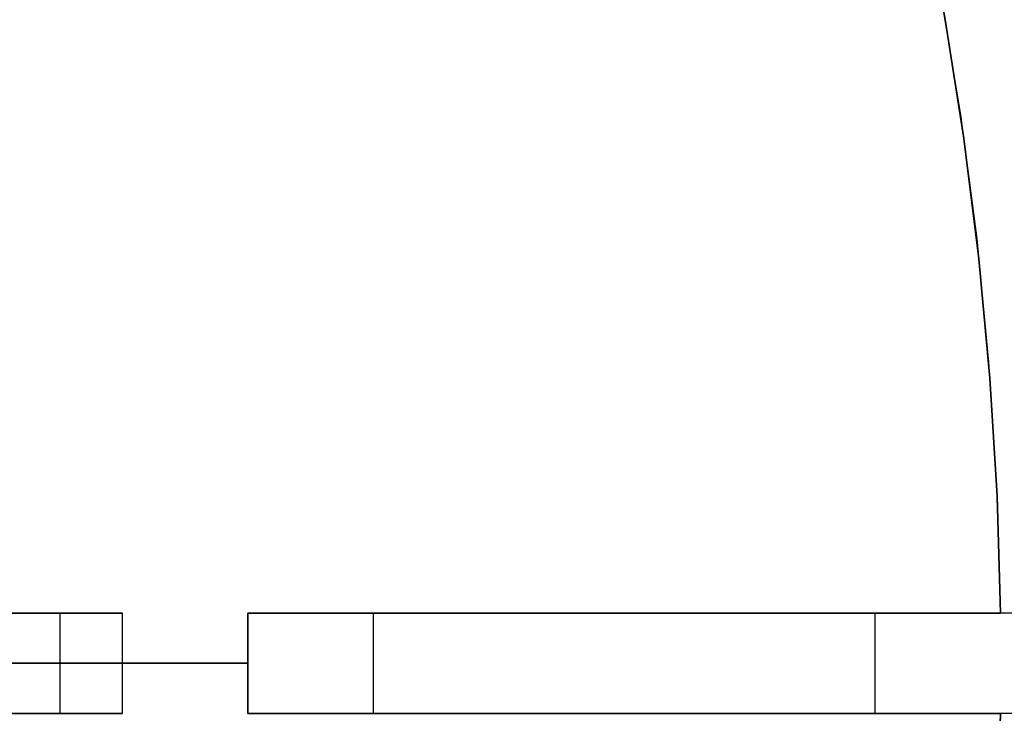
# Model space of a CAD drawing. Header units: millimetres. Extents: x 220 to 1240, y -2940 to -1929.
# Tile 48 of 59: x 1063 to 1180, y -2441 to -2358. Entities that reach past the tile are written whole.
import ezdxf

# ---------------------------------------------------------------- set-up
doc = ezdxf.new("R2010")
doc.units = ezdxf.units.MM

msp = doc.modelspace()

# ---------------------------------------------------------------- linework, layer by layer
for points in [[(1163.42, -2313.5), (1166.98, -2327.02), (1170.14, -2340.83), (1172.9, -2354.89), (1175.23, -2369.19), (1177.13, -2383.73), (1178.55, -2398.47), (1179.51, -2413.41), (1179.96, -2428.51)], [(1163.42, -2313.5), (1166.98, -2327.02), (1170.14, -2340.83), (1172.9, -2354.89), (1175.23, -2369.19), (1177.13, -2383.73), (1178.55, -2398.47), (1179.51, -2413.41), (1179.96, -2428.51)], [(1163.42, -2313.5), (1167.24, -2328.11), (1170.54, -2342.71), (1173.32, -2357.26), (1175.6, -2371.74), (1177.39, -2386.12), (1178.71, -2400.39), (1179.56, -2414.53), (1179.96, -2428.51)], [(1163.42, -2313.5), (1167.24, -2328.11), (1170.54, -2342.71), (1173.32, -2357.26), (1175.6, -2371.74), (1177.39, -2386.12), (1178.71, -2400.39), (1179.56, -2414.53), (1179.96, -2428.51)], [(1179.96, -2428.51), (1179.56, -2414.53), (1178.71, -2400.39), (1177.39, -2386.12), (1175.6, -2371.74), (1173.32, -2357.26), (1170.54, -2342.71), (1167.24, -2328.11), (1163.42, -2313.5)], [(1179.96, -2428.51), (1179.56, -2414.53), (1178.71, -2400.39), (1177.39, -2386.12), (1175.6, -2371.74), (1173.32, -2357.26), (1170.54, -2342.71), (1167.24, -2328.11), (1163.42, -2313.5)], [(1163.42, -2313.5), (1166.98, -2327.02), (1170.14, -2340.83), (1172.9, -2354.89), (1175.23, -2369.19), (1177.13, -2383.73), (1178.55, -2398.47), (1179.51, -2413.41), (1179.96, -2428.51)], [(1179.96, -2428.51), (1179.56, -2414.53), (1178.71, -2400.39), (1177.39, -2386.12), (1175.6, -2371.74), (1173.32, -2357.26), (1170.54, -2342.71), (1167.24, -2328.11), (1163.42, -2313.5)], [(1179.96, -2428.51), (1179.56, -2414.53), (1178.71, -2400.39), (1177.39, -2386.12), (1175.6, -2371.74), (1173.32, -2357.26), (1170.54, -2342.71), (1167.24, -2328.11), (1163.42, -2313.5)], [(1075, -2428.51), (1060, -2428.51)], [(1060, -2428.51), (1075, -2428.51)], [(1067.5, -2428.51), (1067.5, -2440.51)], [(1067.5, -2428.51), (1067.5, -2440.51)], [(1075, -2440.51), (1075, -2428.51)], [(1075, -2440.51), (1075, -2428.51)], [(1090, -2440.51), (1090, -2428.51)], [(1090, -2440.51), (1090, -2428.51)], [(1090, -2440.51), (1090, -2428.51)], [(1090, -2440.51), (1090, -2428.51)], [(1090, -2440.51), (1090, -2428.51)], [(1090, -2440.51), (1090, -2428.51)], [(1090, -2440.51), (1090, -2428.51)], [(1090, -2440.51), (1090, -2428.51)], [(1120, -2428.51), (1090, -2428.51)], [(1090, -2428.51), (1120, -2428.51)], [(1120, -2428.51), (1090, -2428.51)], [(1090, -2428.51), (1120, -2428.51)], [(1120, -2428.51), (1090, -2428.51)], [(1090, -2428.51), (1120, -2428.51)], [(1090, -2428.51), (1090, -2440.51)], [(1090, -2428.51), (1090, -2440.51)], [(1090, -2428.51), (1090, -2440.51)], [(1090, -2428.51), (1090, -2440.51)], [(1240, -2428.51), (1090, -2428.51)], [(1105, -2440.51), (1105, -2428.51)], [(1105, -2440.51), (1105, -2428.51)], [(1179.96, -2428.51), (1120, -2428.51)], [(1120, -2428.51), (1179.96, -2428.51)], [(1179.96, -2428.51), (1120, -2428.51)], [(1120, -2428.51), (1179.96, -2428.51)], [(1179.96, -2428.51), (1120, -2428.51)], [(1120, -2428.51), (1179.96, -2428.51)], [(1165, -2440.51), (1165, -2428.51)], [(1165, -2440.51), (1165, -2428.51)], [(1090, -2434.51), (750, -2434.51)], [(1090, -2434.51), (750, -2434.51)], [(1075, -2434.51), (1060, -2434.51)], [(1060, -2434.51), (1075, -2434.51)], [(1060, -2434.51), (1090, -2434.51)], [(1060, -2434.51), (1090, -2434.51)], [(1060, -2434.51), (1090, -2434.51)], [(1060, -2434.51), (1090, -2434.51)], [(1060, -2440.51), (1075, -2440.51)], [(1075, -2440.51), (1060, -2440.51)], [(1090, -2440.51), (1120, -2440.51)], [(1120, -2440.51), (1090, -2440.51)], [(1090, -2440.51), (1120, -2440.51)], [(1120, -2440.51), (1090, -2440.51)], [(1090, -2440.51), (1120, -2440.51)], [(1120, -2440.51), (1090, -2440.51)], [(1240, -2440.51), (1090, -2440.51)], [(1120, -2440.51), (1179.96, -2440.51)], [(1179.96, -2440.51), (1120, -2440.51)], [(1120, -2440.51), (1179.96, -2440.51)], [(1179.96, -2440.51), (1120, -2440.51)], [(1120, -2440.51), (1179.96, -2440.51)], [(1179.96, -2440.51), (1120, -2440.51)], [(1179.96, -2440.51), (1179.56, -2454.49), (1178.71, -2468.62), (1177.39, -2482.89), (1175.6, -2497.28), (1173.32, -2511.76), (1170.54, -2526.31), (1167.24, -2540.9), (1163.42, -2555.52)], [(1179.96, -2440.51), (1179.56, -2454.49), (1178.71, -2468.62), (1177.39, -2482.89), (1175.6, -2497.28), (1173.32, -2511.76), (1170.54, -2526.31), (1167.24, -2540.9), (1163.42, -2555.52)], [(1179.96, -2440.51), (1179.51, -2455.61), (1178.55, -2470.54), (1177.13, -2485.29), (1175.23, -2499.82), (1172.9, -2514.13), (1170.14, -2528.19), (1166.98, -2541.99), (1163.42, -2555.52)], [(1179.96, -2440.51), (1179.51, -2455.61), (1178.55, -2470.54), (1177.13, -2485.29), (1175.23, -2499.82), (1172.9, -2514.13), (1170.14, -2528.19), (1166.98, -2541.99), (1163.42, -2555.52)], [(1163.42, -2555.52), (1166.98, -2541.99), (1170.14, -2528.19), (1172.9, -2514.13), (1175.23, -2499.82), (1177.13, -2485.29), (1178.55, -2470.54), (1179.51, -2455.61), (1179.96, -2440.51)], [(1163.42, -2555.52), (1166.98, -2541.99), (1170.14, -2528.19), (1172.9, -2514.13), (1175.23, -2499.82), (1177.13, -2485.29), (1178.55, -2470.54), (1179.51, -2455.61), (1179.96, -2440.51)], [(1179.96, -2440.51), (1179.56, -2454.49), (1178.71, -2468.62), (1177.39, -2482.89), (1175.6, -2497.28), (1173.32, -2511.76), (1170.54, -2526.31), (1167.24, -2540.9), (1163.42, -2555.52)]]:
    msp.add_lwpolyline(points)
at = {"extrusion": (0, 1, 0)}
for points in [[(-1090, -438), (-1089.97, -440.05), (-1089.86, -442.1), (-1089.69, -444.14), (-1089.44, -446.17), (-1089.13, -448.2), (-1088.75, -450.21), (-1088.29, -452.21), (-1087.78, -454.19), (-1087.19, -456.16), (-1086.54, -458.1), (-1085.82, -460.02), (-1085.03, -461.91), (-1084.18, -463.77), (-1083.27, -465.61), (-1082.3, -467.41), (-1081.27, -469.18), (-1080.17, -470.91), (-1079.02, -472.61), (-1077.81, -474.26), (-1076.54, -475.87), (-1075.22, -477.44), (-1073.85, -478.96), (-1072.43, -480.43), (-1070.95, -481.86), (-1069.43, -483.23), (-1067.87, -484.55), (-1066.25, -485.81), (-1064.6, -487.02), (-1062.91, -488.18), (-1061.18, -489.27), (-1059.41, -490.3), (-1057.6, -491.28), (-1055.77, -492.19), (-1053.9, -493.04), (-1052.01, -493.82), (-1050.09, -494.54), (-1048.15, -495.19), (-1046.19, -495.78), (-1044.21, -496.3), (-1042.21, -496.75), (-1040.19, -497.13), (-1038.17, -497.45), (-1036.14, -497.69), (-1034.09, -497.87), (-1032.05, -497.97), (-1030, -498)], [(-1030, 221.99), (-1032.05, 221.96), (-1034.09, 221.86), (-1036.14, 221.68), (-1038.17, 221.44), (-1040.19, 221.12), (-1042.21, 220.74), (-1044.21, 220.29), (-1046.19, 219.77), (-1048.15, 219.18), (-1050.09, 218.53), (-1052.01, 217.81), (-1053.9, 217.03), (-1055.77, 216.18), (-1057.6, 215.27), (-1059.41, 214.29), (-1061.18, 213.26), (-1062.91, 212.17), (-1064.6, 211.01), (-1066.25, 209.8), (-1067.87, 208.54), (-1069.43, 207.22), (-1070.95, 205.85), (-1072.43, 204.42), (-1073.85, 202.95), (-1075.22, 201.43), (-1076.54, 199.86), (-1077.81, 198.25), (-1079.02, 196.6), (-1080.17, 194.9), (-1081.27, 193.17), (-1082.3, 191.4), (-1083.27, 189.6), (-1084.18, 187.76), (-1085.03, 185.9), (-1085.82, 184.01), (-1086.54, 182.09), (-1087.19, 180.15), (-1087.78, 178.18), (-1088.29, 176.2), (-1088.75, 174.2), (-1089.13, 172.19), (-1089.44, 170.16), (-1089.69, 168.13), (-1089.86, 166.09), (-1089.97, 164.04), (-1090, 161.99)], [(-1105, 371.99), (-1104.98, 373.02), (-1104.93, 374.04), (-1104.84, 375.06), (-1104.72, 376.08), (-1104.56, 377.09), (-1104.37, 378.1), (-1104.15, 379.1), (-1103.89, 380.09), (-1103.59, 381.07), (-1103.27, 382.04), (-1102.91, 383), (-1102.52, 383.95), (-1102.09, 384.88), (-1101.64, 385.8), (-1101.15, 386.7), (-1100.63, 387.58), (-1100.09, 388.45), (-1099.51, 389.3), (-1098.9, 390.12), (-1098.27, 390.93), (-1097.61, 391.71), (-1096.93, 392.47), (-1096.21, 393.21), (-1095.48, 393.92), (-1094.72, 394.61), (-1093.93, 395.27), (-1093.13, 395.9), (-1092.3, 396.5), (-1091.45, 397.08), (-1090.59, 397.63), (-1089.7, 398.14), (-1088.8, 398.63), (-1087.88, 399.09), (-1086.95, 399.51), (-1086.01, 399.9), (-1085.05, 400.26), (-1084.08, 400.59), (-1083.09, 400.88), (-1082.1, 401.14), (-1081.1, 401.37), (-1080.1, 401.56), (-1079.08, 401.72), (-1078.07, 401.84), (-1077.05, 401.93), (-1076.02, 401.98), (-1075, 401.99)], [(-1075, -678), (-1076.02, -677.99), (-1077.05, -677.94), (-1078.07, -677.85), (-1079.08, -677.73), (-1080.1, -677.57), (-1081.1, -677.38), (-1082.1, -677.15), (-1083.09, -676.89), (-1084.08, -676.6), (-1085.05, -676.27), (-1086.01, -675.91), (-1086.95, -675.52), (-1087.88, -675.1), (-1088.8, -674.64), (-1089.7, -674.15), (-1090.59, -673.64), (-1091.45, -673.09), (-1092.3, -672.51), (-1093.13, -671.91), (-1093.93, -671.28), (-1094.72, -670.62), (-1095.48, -669.93), (-1096.21, -669.22), (-1096.93, -668.48), (-1097.61, -667.72), (-1098.27, -666.94), (-1098.9, -666.13), (-1099.51, -665.31), (-1100.09, -664.46), (-1100.63, -663.59), (-1101.15, -662.71), (-1101.64, -661.81), (-1102.09, -660.89), (-1102.52, -659.96), (-1102.91, -659.01), (-1103.27, -658.05), (-1103.59, -657.08), (-1103.89, -656.1), (-1104.15, -655.11), (-1104.37, -654.11), (-1104.56, -653.1), (-1104.72, -652.09), (-1104.84, -651.07), (-1104.93, -650.05), (-1104.98, -649.03), (-1105, -648.01)], [(-1165, 311.99), (-1162.95, 312.03), (-1160.91, 312.13), (-1158.86, 312.31), (-1156.83, 312.55), (-1154.81, 312.87), (-1152.79, 313.25), (-1150.79, 313.7), (-1148.81, 314.22), (-1146.85, 314.81), (-1144.91, 315.46), (-1142.99, 316.18), (-1141.1, 316.96), (-1139.23, 317.81), (-1137.4, 318.72), (-1135.59, 319.7), (-1133.82, 320.73), (-1132.09, 321.82), (-1130.4, 322.98), (-1128.75, 324.19), (-1127.13, 325.45), (-1125.57, 326.77), (-1124.05, 328.14), (-1122.57, 329.57), (-1121.15, 331.04), (-1119.78, 332.56), (-1118.46, 334.13), (-1117.19, 335.74), (-1115.98, 337.39), (-1114.83, 339.09), (-1113.73, 340.82), (-1112.7, 342.59), (-1111.73, 344.39), (-1110.82, 346.23), (-1109.97, 348.09), (-1109.18, 349.98), (-1108.46, 351.9), (-1107.81, 353.84), (-1107.22, 355.81), (-1106.71, 357.79), (-1106.25, 359.79), (-1105.87, 361.8), (-1105.56, 363.83), (-1105.31, 365.86), (-1105.14, 367.9), (-1105.03, 369.95), (-1105, 371.99)], [(-1105, -648.01), (-1105.03, -645.96), (-1105.14, -643.91), (-1105.31, -641.87), (-1105.56, -639.84), (-1105.87, -637.81), (-1106.25, -635.8), (-1106.71, -633.8), (-1107.22, -631.82), (-1107.81, -629.85), (-1108.46, -627.91), (-1109.18, -625.99), (-1109.97, -624.1), (-1110.82, -622.24), (-1111.73, -620.4), (-1112.7, -618.6), (-1113.73, -616.83), (-1114.83, -615.1), (-1115.98, -613.4), (-1117.19, -611.75), (-1118.46, -610.14), (-1119.78, -608.57), (-1121.15, -607.05), (-1122.57, -605.58), (-1124.05, -604.15), (-1125.57, -602.78), (-1127.13, -601.46), (-1128.75, -600.2), (-1130.4, -598.99), (-1132.09, -597.83), (-1133.82, -596.74), (-1135.59, -595.71), (-1137.4, -594.73), (-1139.23, -593.82), (-1141.1, -592.97), (-1142.99, -592.19), (-1144.91, -591.47), (-1146.85, -590.82), (-1148.81, -590.23), (-1150.79, -589.71), (-1152.79, -589.26), (-1154.81, -588.88), (-1156.83, -588.56), (-1158.86, -588.32), (-1160.91, -588.14), (-1162.95, -588.04), (-1165, -588.01)], [(-1240, 236.99), (-1239.96, 239.56), (-1239.83, 242.11), (-1239.61, 244.66), (-1239.3, 247.21), (-1238.91, 249.74), (-1238.43, 252.25), (-1237.87, 254.75), (-1237.22, 257.23), (-1236.49, 259.68), (-1235.67, 262.11), (-1234.77, 264.51), (-1233.79, 266.88), (-1232.73, 269.21), (-1231.59, 271.5), (-1230.37, 273.75), (-1229.08, 275.96), (-1227.71, 278.13), (-1226.27, 280.25), (-1224.76, 282.31), (-1223.18, 284.33), (-1221.53, 286.29), (-1219.81, 288.19), (-1218.03, 290.03), (-1216.19, 291.81), (-1214.29, 293.52), (-1212.33, 295.17), (-1210.32, 296.76), (-1208.25, 298.27), (-1206.13, 299.71), (-1203.97, 301.08), (-1201.76, 302.37), (-1199.5, 303.59), (-1197.21, 304.73), (-1194.88, 305.79), (-1192.51, 306.77), (-1190.12, 307.66), (-1187.69, 308.48), (-1185.23, 309.21), (-1182.76, 309.86), (-1180.26, 310.43), (-1177.74, 310.9), (-1175.21, 311.3), (-1172.67, 311.6), (-1170.12, 311.82), (-1167.56, 311.95), (-1165, 311.99)], [(-1165, -588.01), (-1167.56, -587.96), (-1170.12, -587.83), (-1172.67, -587.61), (-1175.21, -587.31), (-1177.74, -586.91), (-1180.26, -586.44), (-1182.76, -585.87), (-1185.23, -585.22), (-1187.69, -584.49), (-1190.12, -583.67), (-1192.51, -582.78), (-1194.88, -581.8), (-1197.21, -580.74), (-1199.5, -579.6), (-1201.76, -578.38), (-1203.97, -577.09), (-1206.13, -575.72), (-1208.25, -574.28), (-1210.32, -572.77), (-1212.33, -571.18), (-1214.29, -569.53), (-1216.19, -567.82), (-1218.03, -566.04), (-1219.81, -564.2), (-1221.53, -562.3), (-1223.18, -560.34), (-1224.76, -558.32), (-1226.27, -556.26), (-1227.71, -554.14), (-1229.08, -551.97), (-1230.37, -549.76), (-1231.59, -547.51), (-1232.73, -545.22), (-1233.79, -542.89), (-1234.77, -540.52), (-1235.67, -538.12), (-1236.49, -535.69), (-1237.22, -533.24), (-1237.87, -530.76), (-1238.43, -528.26), (-1238.91, -525.75), (-1239.3, -523.22), (-1239.61, -520.67), (-1239.83, -518.12), (-1239.96, -515.57), (-1240, -513)], [(-1030, -498), (-1032.05, -497.97), (-1034.09, -497.87), (-1036.14, -497.69), (-1038.17, -497.45), (-1040.19, -497.13), (-1042.21, -496.75), (-1044.21, -496.3), (-1046.19, -495.78), (-1048.15, -495.19), (-1050.09, -494.54), (-1052.01, -493.82), (-1053.9, -493.04), (-1055.77, -492.19), (-1057.6, -491.28), (-1059.41, -490.3), (-1061.18, -489.27), (-1062.91, -488.18), (-1064.6, -487.02), (-1066.25, -485.81), (-1067.87, -484.55), (-1069.43, -483.23), (-1070.95, -481.86), (-1072.43, -480.43), (-1073.85, -478.96), (-1075.22, -477.44), (-1076.54, -475.87), (-1077.81, -474.26), (-1079.02, -472.61), (-1080.17, -470.91), (-1081.27, -469.18), (-1082.3, -467.41), (-1083.27, -465.61), (-1084.18, -463.77), (-1085.03, -461.91), (-1085.82, -460.02), (-1086.54, -458.1), (-1087.19, -456.16), (-1087.78, -454.19), (-1088.29, -452.21), (-1088.75, -450.21), (-1089.13, -448.2), (-1089.44, -446.17), (-1089.69, -444.14), (-1089.86, -442.1), (-1089.97, -440.05), (-1090, -438)], [(-1090, 161.99), (-1089.97, 164.04), (-1089.86, 166.09), (-1089.69, 168.13), (-1089.44, 170.16), (-1089.13, 172.19), (-1088.75, 174.2), (-1088.29, 176.2), (-1087.78, 178.18), (-1087.19, 180.15), (-1086.54, 182.09), (-1085.82, 184.01), (-1085.03, 185.9), (-1084.18, 187.76), (-1083.27, 189.6), (-1082.3, 191.4), (-1081.27, 193.17), (-1080.17, 194.9), (-1079.02, 196.6), (-1077.81, 198.25), (-1076.54, 199.86), (-1075.22, 201.43), (-1073.85, 202.95), (-1072.43, 204.42), (-1070.95, 205.85), (-1069.43, 207.22), (-1067.87, 208.54), (-1066.25, 209.8), (-1064.6, 211.01), (-1062.91, 212.17), (-1061.18, 213.26), (-1059.41, 214.29), (-1057.6, 215.27), (-1055.77, 216.18), (-1053.9, 217.03), (-1052.01, 217.81), (-1050.09, 218.53), (-1048.15, 219.18), (-1046.19, 219.77), (-1044.21, 220.29), (-1042.21, 220.74), (-1040.19, 221.12), (-1038.17, 221.44), (-1036.14, 221.68), (-1034.09, 221.86), (-1032.05, 221.96), (-1030, 221.99)], [(-1105, 371.99), (-1104.98, 373.02), (-1104.93, 374.04), (-1104.84, 375.06), (-1104.72, 376.08), (-1104.56, 377.09), (-1104.37, 378.1), (-1104.15, 379.1), (-1103.89, 380.09), (-1103.59, 381.07), (-1103.27, 382.04), (-1102.91, 383), (-1102.52, 383.95), (-1102.09, 384.88), (-1101.64, 385.8), (-1101.15, 386.7), (-1100.63, 387.58), (-1100.09, 388.45), (-1099.51, 389.3), (-1098.9, 390.12), (-1098.27, 390.93), (-1097.61, 391.71), (-1096.93, 392.47), (-1096.21, 393.21), (-1095.48, 393.92), (-1094.72, 394.61), (-1093.93, 395.27), (-1093.13, 395.9), (-1092.3, 396.5), (-1091.45, 397.08), (-1090.59, 397.63), (-1089.7, 398.14), (-1088.8, 398.63), (-1087.88, 399.09), (-1086.95, 399.51), (-1086.01, 399.9), (-1085.05, 400.26), (-1084.08, 400.59), (-1083.09, 400.88), (-1082.1, 401.14), (-1081.1, 401.37), (-1080.1, 401.56), (-1079.08, 401.72), (-1078.07, 401.84), (-1077.05, 401.93), (-1076.02, 401.98), (-1075, 401.99)], [(-1075, -678), (-1076.02, -677.99), (-1077.05, -677.94), (-1078.07, -677.85), (-1079.08, -677.73), (-1080.1, -677.57), (-1081.1, -677.38), (-1082.1, -677.15), (-1083.09, -676.89), (-1084.08, -676.6), (-1085.05, -676.27), (-1086.01, -675.91), (-1086.95, -675.52), (-1087.88, -675.1), (-1088.8, -674.64), (-1089.7, -674.15), (-1090.59, -673.64), (-1091.45, -673.09), (-1092.3, -672.51), (-1093.13, -671.91), (-1093.93, -671.28), (-1094.72, -670.62), (-1095.48, -669.93), (-1096.21, -669.22), (-1096.93, -668.48), (-1097.61, -667.72), (-1098.27, -666.94), (-1098.9, -666.13), (-1099.51, -665.31), (-1100.09, -664.46), (-1100.63, -663.59), (-1101.15, -662.71), (-1101.64, -661.81), (-1102.09, -660.89), (-1102.52, -659.96), (-1102.91, -659.01), (-1103.27, -658.05), (-1103.59, -657.08), (-1103.89, -656.1), (-1104.15, -655.11), (-1104.37, -654.11), (-1104.56, -653.1), (-1104.72, -652.09), (-1104.84, -651.07), (-1104.93, -650.05), (-1104.98, -649.03), (-1105, -648.01)], [(-1105, 371.99), (-1105.03, 369.95), (-1105.14, 367.9), (-1105.31, 365.86), (-1105.56, 363.83), (-1105.87, 361.8), (-1106.25, 359.79), (-1106.71, 357.79), (-1107.22, 355.81), (-1107.81, 353.84), (-1108.46, 351.9), (-1109.18, 349.98), (-1109.97, 348.09), (-1110.82, 346.23), (-1111.73, 344.39), (-1112.7, 342.59), (-1113.73, 340.82), (-1114.83, 339.09), (-1115.98, 337.39), (-1117.19, 335.74), (-1118.46, 334.13), (-1119.78, 332.56), (-1121.15, 331.04), (-1122.57, 329.57), (-1124.05, 328.14), (-1125.57, 326.77), (-1127.13, 325.45), (-1128.75, 324.19), (-1130.4, 322.98), (-1132.09, 321.82), (-1133.82, 320.73), (-1135.59, 319.7), (-1137.4, 318.72), (-1139.23, 317.81), (-1141.1, 316.96), (-1142.99, 316.18), (-1144.91, 315.46), (-1146.85, 314.81), (-1148.81, 314.22), (-1150.79, 313.7), (-1152.79, 313.25), (-1154.81, 312.87), (-1156.83, 312.55), (-1158.86, 312.31), (-1160.91, 312.13), (-1162.95, 312.03), (-1165, 311.99)], [(-1165, -588.01), (-1162.95, -588.04), (-1160.91, -588.14), (-1158.86, -588.32), (-1156.83, -588.56), (-1154.81, -588.88), (-1152.79, -589.26), (-1150.79, -589.71), (-1148.81, -590.23), (-1146.85, -590.82), (-1144.91, -591.47), (-1142.99, -592.19), (-1141.1, -592.97), (-1139.23, -593.82), (-1137.4, -594.73), (-1135.59, -595.71), (-1133.82, -596.74), (-1132.09, -597.83), (-1130.4, -598.99), (-1128.75, -600.2), (-1127.13, -601.46), (-1125.57, -602.78), (-1124.05, -604.15), (-1122.57, -605.58), (-1121.15, -607.05), (-1119.78, -608.57), (-1118.46, -610.14), (-1117.19, -611.75), (-1115.98, -613.4), (-1114.83, -615.1), (-1113.73, -616.83), (-1112.7, -618.6), (-1111.73, -620.4), (-1110.82, -622.24), (-1109.97, -624.1), (-1109.18, -625.99), (-1108.46, -627.91), (-1107.81, -629.85), (-1107.22, -631.82), (-1106.71, -633.8), (-1106.25, -635.8), (-1105.87, -637.81), (-1105.56, -639.84), (-1105.31, -641.87), (-1105.14, -643.91), (-1105.03, -645.96), (-1105, -648.01)], [(-1240, 236.99), (-1239.96, 239.56), (-1239.83, 242.11), (-1239.61, 244.66), (-1239.3, 247.21), (-1238.91, 249.74), (-1238.43, 252.25), (-1237.87, 254.75), (-1237.22, 257.23), (-1236.49, 259.68), (-1235.67, 262.11), (-1234.77, 264.51), (-1233.79, 266.88), (-1232.73, 269.21), (-1231.59, 271.5), (-1230.37, 273.75), (-1229.08, 275.96), (-1227.71, 278.13), (-1226.27, 280.25), (-1224.76, 282.31), (-1223.18, 284.33), (-1221.53, 286.29), (-1219.81, 288.19), (-1218.03, 290.03), (-1216.19, 291.81), (-1214.29, 293.52), (-1212.33, 295.17), (-1210.32, 296.76), (-1208.25, 298.27), (-1206.13, 299.71), (-1203.97, 301.08), (-1201.76, 302.37), (-1199.5, 303.59), (-1197.21, 304.73), (-1194.88, 305.79), (-1192.51, 306.77), (-1190.12, 307.66), (-1187.69, 308.48), (-1185.23, 309.21), (-1182.76, 309.86), (-1180.26, 310.43), (-1177.74, 310.9), (-1175.21, 311.3), (-1172.67, 311.6), (-1170.12, 311.82), (-1167.56, 311.95), (-1165, 311.99)], [(-1165, -588.01), (-1167.56, -587.96), (-1170.12, -587.83), (-1172.67, -587.61), (-1175.21, -587.31), (-1177.74, -586.91), (-1180.26, -586.44), (-1182.76, -585.87), (-1185.23, -585.22), (-1187.69, -584.49), (-1190.12, -583.67), (-1192.51, -582.78), (-1194.88, -581.8), (-1197.21, -580.74), (-1199.5, -579.6), (-1201.76, -578.38), (-1203.97, -577.09), (-1206.13, -575.72), (-1208.25, -574.28), (-1210.32, -572.77), (-1212.33, -571.18), (-1214.29, -569.53), (-1216.19, -567.82), (-1218.03, -566.04), (-1219.81, -564.2), (-1221.53, -562.3), (-1223.18, -560.34), (-1224.76, -558.32), (-1226.27, -556.26), (-1227.71, -554.14), (-1229.08, -551.97), (-1230.37, -549.76), (-1231.59, -547.51), (-1232.73, -545.22), (-1233.79, -542.89), (-1234.77, -540.52), (-1235.67, -538.12), (-1236.49, -535.69), (-1237.22, -533.24), (-1237.87, -530.76), (-1238.43, -528.26), (-1238.91, -525.75), (-1239.3, -523.22), (-1239.61, -520.67), (-1239.83, -518.12), (-1239.96, -515.57), (-1240, -513)], [(-1030, -498), (-1032.05, -497.97), (-1034.09, -497.87), (-1036.14, -497.69), (-1038.17, -497.45), (-1040.19, -497.13), (-1042.21, -496.75), (-1044.21, -496.3), (-1046.19, -495.78), (-1048.15, -495.19), (-1050.09, -494.54), (-1052.01, -493.82), (-1053.9, -493.04), (-1055.77, -492.19), (-1057.6, -491.28), (-1059.41, -490.3), (-1061.18, -489.27), (-1062.91, -488.18), (-1064.6, -487.02), (-1066.25, -485.81), (-1067.87, -484.55), (-1069.43, -483.23), (-1070.95, -481.86), (-1072.43, -480.43), (-1073.85, -478.96), (-1075.22, -477.44), (-1076.54, -475.87), (-1077.81, -474.26), (-1079.02, -472.61), (-1080.17, -470.91), (-1081.27, -469.18), (-1082.3, -467.41), (-1083.27, -465.61), (-1084.18, -463.77), (-1085.03, -461.91), (-1085.82, -460.02), (-1086.54, -458.1), (-1087.19, -456.16), (-1087.78, -454.19), (-1088.29, -452.21), (-1088.75, -450.21), (-1089.13, -448.2), (-1089.44, -446.17), (-1089.69, -444.14), (-1089.86, -442.1), (-1089.97, -440.05), (-1090, -438)], [(-1090, 161.99), (-1089.97, 164.04), (-1089.86, 166.09), (-1089.69, 168.13), (-1089.44, 170.16), (-1089.13, 172.19), (-1088.75, 174.2), (-1088.29, 176.2), (-1087.78, 178.18), (-1087.19, 180.15), (-1086.54, 182.09), (-1085.82, 184.01), (-1085.03, 185.9), (-1084.18, 187.76), (-1083.27, 189.6), (-1082.3, 191.4), (-1081.27, 193.17), (-1080.17, 194.9), (-1079.02, 196.6), (-1077.81, 198.25), (-1076.54, 199.86), (-1075.22, 201.43), (-1073.85, 202.95), (-1072.43, 204.42), (-1070.95, 205.85), (-1069.43, 207.22), (-1067.87, 208.54), (-1066.25, 209.8), (-1064.6, 211.01), (-1062.91, 212.17), (-1061.18, 213.26), (-1059.41, 214.29), (-1057.6, 215.27), (-1055.77, 216.18), (-1053.9, 217.03), (-1052.01, 217.81), (-1050.09, 218.53), (-1048.15, 219.18), (-1046.19, 219.77), (-1044.21, 220.29), (-1042.21, 220.74), (-1040.19, 221.12), (-1038.17, 221.44), (-1036.14, 221.68), (-1034.09, 221.86), (-1032.05, 221.96), (-1030, 221.99)], [(-1075, 401.99), (-1076.02, 401.98), (-1077.05, 401.93), (-1078.07, 401.84), (-1079.08, 401.72), (-1080.1, 401.56), (-1081.1, 401.37), (-1082.1, 401.14), (-1083.09, 400.88), (-1084.08, 400.59), (-1085.05, 400.26), (-1086.01, 399.9), (-1086.95, 399.51), (-1087.88, 399.09), (-1088.8, 398.63), (-1089.7, 398.14), (-1090.59, 397.63), (-1091.45, 397.08), (-1092.3, 396.5), (-1093.13, 395.9), (-1093.93, 395.27), (-1094.72, 394.61), (-1095.48, 393.92), (-1096.21, 393.21), (-1096.93, 392.47), (-1097.61, 391.71), (-1098.27, 390.93), (-1098.9, 390.12), (-1099.51, 389.3), (-1100.09, 388.45), (-1100.63, 387.58), (-1101.15, 386.7), (-1101.64, 385.8), (-1102.09, 384.88), (-1102.52, 383.95), (-1102.91, 383), (-1103.27, 382.04), (-1103.59, 381.07), (-1103.89, 380.09), (-1104.15, 379.1), (-1104.37, 378.1), (-1104.56, 377.09), (-1104.72, 376.08), (-1104.84, 375.06), (-1104.93, 374.04), (-1104.98, 373.02), (-1105, 371.99)], [(-1105, -648.01), (-1104.98, -649.03), (-1104.93, -650.05), (-1104.84, -651.07), (-1104.72, -652.09), (-1104.56, -653.1), (-1104.37, -654.11), (-1104.15, -655.11), (-1103.89, -656.1), (-1103.59, -657.08), (-1103.27, -658.05), (-1102.91, -659.01), (-1102.52, -659.96), (-1102.09, -660.89), (-1101.64, -661.81), (-1101.15, -662.71), (-1100.63, -663.59), (-1100.09, -664.46), (-1099.51, -665.31), (-1098.9, -666.13), (-1098.27, -666.94), (-1097.61, -667.72), (-1096.93, -668.48), (-1096.21, -669.22), (-1095.48, -669.93), (-1094.72, -670.62), (-1093.93, -671.28), (-1093.13, -671.91), (-1092.3, -672.51), (-1091.45, -673.09), (-1090.59, -673.64), (-1089.7, -674.15), (-1088.8, -674.64), (-1087.88, -675.1), (-1086.95, -675.52), (-1086.01, -675.91), (-1085.05, -676.27), (-1084.08, -676.6), (-1083.09, -676.89), (-1082.1, -677.15), (-1081.1, -677.38), (-1080.1, -677.57), (-1079.08, -677.73), (-1078.07, -677.85), (-1077.05, -677.94), (-1076.02, -677.99), (-1075, -678)], [(-1105, 371.99), (-1105.03, 369.95), (-1105.14, 367.9), (-1105.31, 365.86), (-1105.56, 363.83), (-1105.87, 361.8), (-1106.25, 359.79), (-1106.71, 357.79), (-1107.22, 355.81), (-1107.81, 353.84), (-1108.46, 351.9), (-1109.18, 349.98), (-1109.97, 348.09), (-1110.82, 346.23), (-1111.73, 344.39), (-1112.7, 342.59), (-1113.73, 340.82), (-1114.83, 339.09), (-1115.98, 337.39), (-1117.19, 335.74), (-1118.46, 334.13), (-1119.78, 332.56), (-1121.15, 331.04), (-1122.57, 329.57), (-1124.05, 328.14), (-1125.57, 326.77), (-1127.13, 325.45), (-1128.75, 324.19), (-1130.4, 322.98), (-1132.09, 321.82), (-1133.82, 320.73), (-1135.59, 319.7), (-1137.4, 318.72), (-1139.23, 317.81), (-1141.1, 316.96), (-1142.99, 316.18), (-1144.91, 315.46), (-1146.85, 314.81), (-1148.81, 314.22), (-1150.79, 313.7), (-1152.79, 313.25), (-1154.81, 312.87), (-1156.83, 312.55), (-1158.86, 312.31), (-1160.91, 312.13), (-1162.95, 312.03), (-1165, 311.99)], [(-1165, -588.01), (-1162.95, -588.04), (-1160.91, -588.14), (-1158.86, -588.32), (-1156.83, -588.56), (-1154.81, -588.88), (-1152.79, -589.26), (-1150.79, -589.71), (-1148.81, -590.23), (-1146.85, -590.82), (-1144.91, -591.47), (-1142.99, -592.19), (-1141.1, -592.97), (-1139.23, -593.82), (-1137.4, -594.73), (-1135.59, -595.71), (-1133.82, -596.74), (-1132.09, -597.83), (-1130.4, -598.99), (-1128.75, -600.2), (-1127.13, -601.46), (-1125.57, -602.78), (-1124.05, -604.15), (-1122.57, -605.58), (-1121.15, -607.05), (-1119.78, -608.57), (-1118.46, -610.14), (-1117.19, -611.75), (-1115.98, -613.4), (-1114.83, -615.1), (-1113.73, -616.83), (-1112.7, -618.6), (-1111.73, -620.4), (-1110.82, -622.24), (-1109.97, -624.1), (-1109.18, -625.99), (-1108.46, -627.91), (-1107.81, -629.85), (-1107.22, -631.82), (-1106.71, -633.8), (-1106.25, -635.8), (-1105.87, -637.81), (-1105.56, -639.84), (-1105.31, -641.87), (-1105.14, -643.91), (-1105.03, -645.96), (-1105, -648.01)], [(-1165, 311.99), (-1167.56, 311.95), (-1170.12, 311.82), (-1172.67, 311.6), (-1175.21, 311.3), (-1177.74, 310.9), (-1180.26, 310.43), (-1182.76, 309.86), (-1185.23, 309.21), (-1187.69, 308.48), (-1190.12, 307.66), (-1192.51, 306.77), (-1194.88, 305.79), (-1197.21, 304.73), (-1199.5, 303.59), (-1201.76, 302.37), (-1203.97, 301.08), (-1206.13, 299.71), (-1208.25, 298.27), (-1210.32, 296.76), (-1212.33, 295.17), (-1214.29, 293.52), (-1216.19, 291.81), (-1218.03, 290.03), (-1219.81, 288.19), (-1221.53, 286.29), (-1223.18, 284.33), (-1224.76, 282.31), (-1226.27, 280.25), (-1227.71, 278.13), (-1229.08, 275.96), (-1230.37, 273.75), (-1231.59, 271.5), (-1232.73, 269.21), (-1233.79, 266.88), (-1234.77, 264.51), (-1235.67, 262.11), (-1236.49, 259.68), (-1237.22, 257.23), (-1237.87, 254.75), (-1238.43, 252.25), (-1238.91, 249.74), (-1239.3, 247.21), (-1239.61, 244.66), (-1239.83, 242.11), (-1239.96, 239.56), (-1240, 236.99)], [(-1240, -513), (-1239.96, -515.57), (-1239.83, -518.12), (-1239.61, -520.67), (-1239.3, -523.22), (-1238.91, -525.75), (-1238.43, -528.26), (-1237.87, -530.76), (-1237.22, -533.24), (-1236.49, -535.69), (-1235.67, -538.12), (-1234.77, -540.52), (-1233.79, -542.89), (-1232.73, -545.22), (-1231.59, -547.51), (-1230.37, -549.76), (-1229.08, -551.97), (-1227.71, -554.14), (-1226.27, -556.26), (-1224.76, -558.32), (-1223.18, -560.34), (-1221.53, -562.3), (-1219.81, -564.2), (-1218.03, -566.04), (-1216.19, -567.82), (-1214.29, -569.53), (-1212.33, -571.18), (-1210.32, -572.77), (-1208.25, -574.28), (-1206.13, -575.72), (-1203.97, -577.09), (-1201.76, -578.38), (-1199.5, -579.6), (-1197.21, -580.74), (-1194.88, -581.8), (-1192.51, -582.78), (-1190.12, -583.67), (-1187.69, -584.49), (-1185.23, -585.22), (-1182.76, -585.87), (-1180.26, -586.44), (-1177.74, -586.91), (-1175.21, -587.31), (-1172.67, -587.61), (-1170.12, -587.83), (-1167.56, -587.96), (-1165, -588.01)]]:
    msp.add_lwpolyline(points, dxfattribs=at)
at = {"extrusion": (1, 0, 0)}
for points in [[(-2428.51, -408.01), (-2428.51, -438)], [(-2428.51, -12.01), (-2428.51, -396.01)], [(-2428.51, 119.99), (-2428.51, 0)], [(-2428.51, 161.99), (-2428.51, 131.99)], [(-2428.51, 332.31), (-2428.51, 131.99)], [(-2428.51, 119.99), (-2428.51, 0)], [(-2428.51, -12.01), (-2428.51, -396.01)], [(-2428.51, -408.01), (-2428.51, -608.32)], [(-2428.51, -12.01), (-2428.51, 0)], [(-2428.51, 119.99), (-2428.51, 131.99)], [(-2428.51, -408.01), (-2428.51, -396.01)], [(-2434.51, -408.01), (-2434.51, -438)], [(-2434.51, -12.01), (-2434.51, -396.01)], [(-2434.51, 119.99), (-2434.51, 0)], [(-2434.51, 161.99), (-2434.51, 131.99)], [(-2440.51, -438), (-2440.51, -408.01)], [(-2440.51, -396.01), (-2440.51, -12.01)], [(-2440.51, 0), (-2440.51, 119.99)], [(-2440.51, 131.99), (-2440.51, 161.99)], [(-2440.51, 332.31), (-2440.51, 131.99)], [(-2440.51, 119.99), (-2440.51, 0)], [(-2440.51, -12.01), (-2440.51, -396.01)], [(-2440.51, -408.01), (-2440.51, -608.32)], [(-2440.51, -12.01), (-2440.51, 0)], [(-2440.51, 119.99), (-2440.51, 131.99)], [(-2440.51, -408.01), (-2440.51, -396.01)]]:
    msp.add_lwpolyline(points, dxfattribs=at)

doc.saveas('drawing.dxf')
